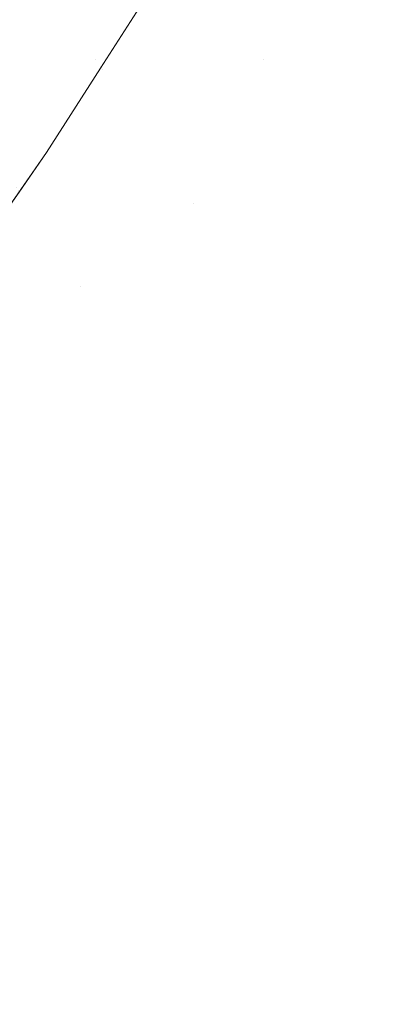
# Model space of a CAD drawing. Header units: centimetres. Extents: x -17.1 to 18.2, y 3.4 to 5.2.
# Tile 232 of 256: x 6.3184 to 6.3298, y 3.7321 to 3.7621. Entities that reach past the tile are written whole.
import ezdxf

# ---------------------------------------------------------------- set-up
doc = ezdxf.new("R2010")
doc.units = ezdxf.units.CM
doc.header["$LTSCALE"] = 2.54
doc.layers.add('Lucido design-1', color=7, linetype='Continuous')

# ---------------------------------------------------------------- blocks, each defined once
blk = doc.blocks.new('Gruppo-4-1')
at = {"color": 7, "linetype": 'Continuous', "lineweight": 9}
blk.add_3dface([(-17.020308, 5.100212, -1872.215514), (-17.020308, 3.500212, -1872.215514), (18.147234, 3.500212, -1872.215514), (18.147234, 5.100212, -1872.215514)], dxfattribs=at)
for points, invisible_edges in [([(18.147234, 5.100212, -1873.015514), (6.24222, 3.601209, -1873.015514), (6.247738, 3.602007, -1873.015514)], 9), ([(6.24222, 3.601209, -1873.015514), (18.147234, 5.100212, -1873.015514), (18.147234, 3.500212, -1873.015514)], 9), ([(18.147234, 5.100212, -1873.015514), (6.247738, 3.602007, -1873.015514), (6.250767, 3.602575, -1873.015514)], 9), ([(6.250767, 3.602575, -1873.015514), (6.253268, 3.603044, -1873.015514), (18.147234, 5.100212, -1873.015514)], 10), ([(18.147234, 5.100212, -1873.015514), (6.253268, 3.603044, -1873.015514), (6.258817, 3.604324, -1873.015514)], 9), ([(18.147234, 5.100212, -1873.015514), (6.258817, 3.604324, -1873.015514), (6.26439, 3.605856, -1873.015514)], 9), ([(18.147234, 5.100212, -1873.015514), (6.26439, 3.605856, -1873.015514), (6.269994, 3.607647, -1873.015514)], 9), ([(18.147234, 5.100212, -1873.015514), (6.269994, 3.607647, -1873.015514), (6.275634, 3.609711, -1873.015514)], 9), ([(18.147234, 5.100212, -1873.015514), (6.275634, 3.609711, -1873.015514), (6.281313, 3.612058, -1873.015514)], 9), ([(18.147234, 5.100212, -1873.015514), (6.281313, 3.612058, -1873.015514), (6.287038, 3.614703, -1873.015514)], 9), ([(18.147234, 5.100212, -1873.015514), (6.287038, 3.614703, -1873.015514), (6.292811, 3.617664, -1873.015514)], 9), ([(18.147234, 5.100212, -1873.015514), (6.292811, 3.617664, -1873.015514), (6.298004, 3.620601, -1873.015514), (6.298635, 3.620958, -1873.015514)], 9), ([(18.147234, 5.100212, -1873.015514), (6.298635, 3.620958, -1873.015514), (6.304513, 3.624607, -1873.015514)], 9), ([(18.147234, 5.100212, -1873.015514), (6.304513, 3.624607, -1873.015514), (6.310445, 3.628633, -1873.015514)], 9), ([(18.147234, 5.100212, -1873.015514), (6.310445, 3.628633, -1873.015514), (6.316431, 3.633061, -1873.015514)], 9), ([(18.147234, 5.100212, -1873.015514), (6.316431, 3.633061, -1873.015514), (6.319508, 3.635537, -1873.015514), (6.322469, 3.637919, -1873.015514)], 9), ([(18.147234, 5.100212, -1873.015514), (6.322469, 3.637919, -1873.015514), (6.328555, 3.643236, -1873.015514)], 9), ([(18.147234, 5.100212, -1873.015514), (6.328555, 3.643236, -1873.015514), (6.334685, 3.649043, -1873.015514)], 9), ([(6.319899, 3.762132, -1872.694993), (6.319653, 3.762493, -1872.692664), (6.322027, 3.76627, -1872.692664), (6.322278, 3.765919, -1872.694993)], 15), ([(6.327616, 3.765713, -1872.943514), (6.325259, 3.76176, -1872.943514), (6.324759, 3.762458, -1872.939711), (6.327104, 3.766391, -1872.939711)], 15), ([(6.322278, 3.765919, -1872.694993), (6.322501, 3.765607, -1872.697318), (6.320116, 3.761812, -1872.697318), (6.319899, 3.762132, -1872.694993)], 15), ([(6.320307, 3.761533, -1872.699636), (6.320116, 3.761812, -1872.697318), (6.322501, 3.765607, -1872.697318), (6.322696, 3.765335, -1872.699636)], 15), ([(6.328222, 3.764912, -1872.947388), (6.32585, 3.760934, -1872.947388), (6.325259, 3.76176, -1872.943514), (6.327616, 3.765713, -1872.943514)], 15), ([(6.322696, 3.765335, -1872.699636), (6.322864, 3.765102, -1872.701944), (6.32047, 3.761293, -1872.701944), (6.320307, 3.761533, -1872.699636)], 15), ([(6.320606, 3.761092, -1872.704243), (6.32047, 3.761293, -1872.701944), (6.322864, 3.765102, -1872.701944), (6.323003, 3.764907, -1872.704243)], 15), ([(6.323003, 3.764907, -1872.704243), (6.323117, 3.764749, -1872.706529), (6.320717, 3.76093, -1872.706529), (6.320606, 3.761092, -1872.704243)], 15), ([(6.320717, 3.76093, -1872.706529), (6.323117, 3.764749, -1872.706529), (6.323265, 3.764542, -1872.711056), (6.320861, 3.760717, -1872.711056)], 15), ([(6.328927, 3.763978, -1872.951323), (6.326539, 3.759974, -1872.951323), (6.32585, 3.760934, -1872.947388), (6.328222, 3.764912, -1872.947388)], 15), ([(6.316304, 3.760143, -1872.685667), (6.315953, 3.760687, -1872.683339), (6.318386, 3.764358, -1872.683339), (6.318746, 3.763828, -1872.685667)], 15), ([(6.320861, 3.760717, -1872.711056), (6.323265, 3.764542, -1872.711056), (6.323197, 3.764284, -1872.715514)], 11), ([(6.320932, 3.760612, -1872.918688), (6.323338, 3.76444, -1872.918688), (6.323415, 3.764333, -1872.921959), (6.321007, 3.760502, -1872.921959)], 15), ([(6.323197, 3.764284, -1872.915514), (6.323338, 3.76444, -1872.918688), (6.320932, 3.760612, -1872.918688)], 11), ([(6.321007, 3.760502, -1872.921959), (6.323415, 3.764333, -1872.921959), (6.323548, 3.764147, -1872.925326), (6.321137, 3.76031, -1872.925326)], 15), ([(6.323197, 3.764284, -1872.715514), (6.320879, 3.760666, -1872.715514), (6.320861, 3.760717, -1872.711056)], 10), ([(6.320932, 3.760612, -1872.918688), (6.320879, 3.760666, -1872.915514), (6.323197, 3.764284, -1872.915514)], 9), ([(6.320879, 3.760666, -1872.715514), (6.323197, 3.764284, -1872.715514), (6.323197, 3.764284, -1872.915514), (6.320879, 3.760666, -1872.915514)], 10), ([(6.321137, 3.76031, -1872.925326), (6.323548, 3.764147, -1872.925326), (6.323744, 3.763874, -1872.928788), (6.321328, 3.76003, -1872.928788)], 15), ([(6.318746, 3.763828, -1872.685667), (6.319077, 3.763341, -1872.687998), (6.316626, 3.759642, -1872.687998), (6.316304, 3.760143, -1872.685667)], 15), ([(6.321328, 3.76003, -1872.928788), (6.323744, 3.763874, -1872.928788), (6.324007, 3.763506, -1872.932342), (6.321585, 3.759652, -1872.932342)], 15), ([(6.326922, 3.75944, -1872.953311), (6.326539, 3.759974, -1872.951323), (6.328927, 3.763978, -1872.951323), (6.329318, 3.76346, -1872.953311)], 15), ([(6.321585, 3.759652, -1872.932342), (6.324007, 3.763506, -1872.932342), (6.324343, 3.763037, -1872.935985), (6.321913, 3.759169, -1872.935985)], 15), ([(6.329318, 3.76346, -1872.953311), (6.329737, 3.762905, -1872.955309), (6.327331, 3.758869, -1872.955309), (6.326922, 3.75944, -1872.953311)], 15), ([(6.316921, 3.759186, -1872.690331), (6.316626, 3.759642, -1872.687998), (6.319077, 3.763341, -1872.687998), (6.31938, 3.762896, -1872.690331)], 15), ([(6.31938, 3.762896, -1872.690331), (6.319653, 3.762493, -1872.692664), (6.317187, 3.758772, -1872.692664), (6.316921, 3.759186, -1872.690331)], 15), ([(6.321913, 3.759169, -1872.935985), (6.324343, 3.763037, -1872.935985), (6.324759, 3.762458, -1872.939711), (6.322318, 3.758574, -1872.939711)], 15), ([(6.330184, 3.762313, -1872.957318), (6.327767, 3.75826, -1872.957318), (6.327331, 3.758869, -1872.955309), (6.329737, 3.762905, -1872.955309)], 15), ([(6.317426, 3.758401, -1872.694993), (6.317187, 3.758772, -1872.692664), (6.319653, 3.762493, -1872.692664), (6.319899, 3.762132, -1872.694993)], 15), ([(6.322318, 3.758574, -1872.939711), (6.324759, 3.762458, -1872.939711), (6.325259, 3.76176, -1872.943514), (6.322806, 3.757856, -1872.943514)], 15), ([(6.33066, 3.761683, -1872.959334), (6.328232, 3.757611, -1872.959334), (6.327767, 3.75826, -1872.957318), (6.330184, 3.762313, -1872.957318)], 15), ([(6.319899, 3.762132, -1872.694993), (6.320116, 3.761812, -1872.697318), (6.317638, 3.758072, -1872.697318), (6.317426, 3.758401, -1872.694993)], 15), ([(6.317823, 3.757785, -1872.699636), (6.317638, 3.758072, -1872.697318), (6.320116, 3.761812, -1872.697318), (6.320307, 3.761533, -1872.699636)], 15), ([(6.322806, 3.757856, -1872.943514), (6.325259, 3.76176, -1872.943514), (6.32585, 3.760934, -1872.947388), (6.323383, 3.757008, -1872.947388)], 15), ([(6.331165, 3.761014, -1872.961357), (6.328726, 3.756923, -1872.961357), (6.328232, 3.757611, -1872.959334), (6.33066, 3.761683, -1872.959334)], 15), ([(6.320307, 3.761533, -1872.699636), (6.32047, 3.761293, -1872.701944), (6.317982, 3.757539, -1872.701944), (6.317823, 3.757785, -1872.699636)], 15), ([(6.318115, 3.757333, -1872.704243), (6.317982, 3.757539, -1872.701944), (6.32047, 3.761293, -1872.701944), (6.320606, 3.761092, -1872.704243)], 15), ([(6.320606, 3.761092, -1872.704243), (6.320717, 3.76093, -1872.706529), (6.318222, 3.757166, -1872.706529), (6.318115, 3.757333, -1872.704243)], 15), ([(6.318305, 3.757038, -1872.7088), (6.318222, 3.757166, -1872.706529), (6.320717, 3.76093, -1872.706529)], 11), ([(6.320717, 3.76093, -1872.706529), (6.320861, 3.760717, -1872.711056), (6.318305, 3.757038, -1872.7088)], 11), ([(6.323706, 3.756532, -1872.949348), (6.323383, 3.757008, -1872.947388), (6.32585, 3.760934, -1872.947388)], 11), ([(6.32585, 3.760934, -1872.947388), (6.326539, 3.759974, -1872.951323), (6.323706, 3.756532, -1872.949348)], 11), ([(6.331701, 3.760306, -1872.963384), (6.329249, 3.756193, -1872.963384), (6.328726, 3.756923, -1872.961357), (6.331165, 3.761014, -1872.961357)], 15), ([(6.320861, 3.760717, -1872.711056), (6.318363, 3.756947, -1872.711056), (6.318305, 3.757038, -1872.7088)], 11), ([(6.319231, 3.758093, -1872.715514), (6.318363, 3.756947, -1872.711056), (6.320861, 3.760717, -1872.711056)], 11), ([(6.320932, 3.760612, -1872.918688), (6.318432, 3.75684, -1872.918688), (6.319231, 3.758093, -1872.915514)], 11), ([(6.321007, 3.760502, -1872.921959), (6.318505, 3.756727, -1872.921959), (6.318432, 3.75684, -1872.918688), (6.320932, 3.760612, -1872.918688)], 15), ([(6.321137, 3.76031, -1872.925326), (6.318632, 3.75653, -1872.925326), (6.318505, 3.756727, -1872.921959), (6.321007, 3.760502, -1872.921959)], 15), ([(6.320861, 3.760717, -1872.711056), (6.320879, 3.760666, -1872.715514), (6.319231, 3.758093, -1872.715514)], 9), ([(6.319231, 3.758093, -1872.915514), (6.320879, 3.760666, -1872.915514), (6.320932, 3.760612, -1872.918688)], 10), ([(6.320879, 3.760666, -1872.915514), (6.319231, 3.758093, -1872.915514), (6.319231, 3.758093, -1872.715514), (6.320879, 3.760666, -1872.715514)], 10), ([(6.321328, 3.76003, -1872.928788), (6.318818, 3.756242, -1872.928788), (6.318632, 3.75653, -1872.925326), (6.321137, 3.76031, -1872.925326)], 15), ([(6.332267, 3.759556, -1872.965413), (6.329802, 3.755421, -1872.965413), (6.329249, 3.756193, -1872.963384), (6.331701, 3.760306, -1872.963384)], 15), ([(6.321585, 3.759652, -1872.932342), (6.319068, 3.755854, -1872.932342), (6.318818, 3.756242, -1872.928788), (6.321328, 3.76003, -1872.928788)], 15), ([(6.326539, 3.759974, -1872.951323), (6.324054, 3.75602, -1872.951323), (6.323706, 3.756532, -1872.949348)], 11), ([(6.324427, 3.755471, -1872.953311), (6.324054, 3.75602, -1872.951323), (6.326539, 3.759974, -1872.951323), (6.326922, 3.75944, -1872.953311)], 15), ([(6.321913, 3.759169, -1872.935985), (6.319387, 3.755358, -1872.935985), (6.319068, 3.755854, -1872.932342), (6.321585, 3.759652, -1872.932342)], 15), ([(6.326922, 3.75944, -1872.953311), (6.327331, 3.758869, -1872.955309), (6.324826, 3.754884, -1872.955309), (6.324427, 3.755471, -1872.953311)], 15), ([(6.322318, 3.758574, -1872.939711), (6.319782, 3.754746, -1872.939711), (6.319387, 3.755358, -1872.935985), (6.321913, 3.759169, -1872.935985)], 15), ([(6.325252, 3.754257, -1872.957318), (6.324826, 3.754884, -1872.955309), (6.327331, 3.758869, -1872.955309), (6.327767, 3.75826, -1872.957318)], 15), ([(6.322806, 3.757856, -1872.943514), (6.320257, 3.754009, -1872.943514), (6.319782, 3.754746, -1872.939711), (6.322318, 3.758574, -1872.939711)], 15), ([(6.315802, 3.753177, -1872.915514), (6.319231, 3.758093, -1872.915514), (6.318432, 3.75684, -1872.918688), (6.315838, 3.75313, -1872.918688)], 14), ([(6.319231, 3.758093, -1872.915514), (6.315802, 3.753177, -1872.915514), (6.315802, 3.753177, -1872.715514), (6.318391, 3.756889, -1872.715514)], 10), ([(6.319231, 3.758093, -1872.715514), (6.318391, 3.756889, -1872.715514), (6.318363, 3.756947, -1872.711056)], 10), ([(6.318391, 3.756889, -1872.715514), (6.319231, 3.758093, -1872.715514), (6.319231, 3.758093, -1872.915514)], 10), ([(6.327767, 3.75826, -1872.957318), (6.328232, 3.757611, -1872.959334), (6.325706, 3.753591, -1872.959334), (6.325252, 3.754257, -1872.957318)], 15), ([(6.323383, 3.757008, -1872.947388), (6.320818, 3.753138, -1872.947388), (6.320257, 3.754009, -1872.943514), (6.322806, 3.757856, -1872.943514)], 15), ([(6.326187, 3.752883, -1872.961357), (6.325706, 3.753591, -1872.959334), (6.328232, 3.757611, -1872.959334), (6.328726, 3.756923, -1872.961357)], 15), ([(6.315838, 3.75313, -1872.918688), (6.318432, 3.75684, -1872.918688), (6.318505, 3.756727, -1872.921959), (6.315909, 3.753014, -1872.921959)], 15), ([(6.321133, 3.752649, -1872.949348), (6.320818, 3.753138, -1872.947388), (6.323383, 3.757008, -1872.947388), (6.323706, 3.756532, -1872.949348)], 15), ([(6.328726, 3.756923, -1872.961357), (6.329249, 3.756193, -1872.963384), (6.326697, 3.752132, -1872.963384), (6.326187, 3.752883, -1872.961357)], 15), ([(6.315909, 3.753014, -1872.921959), (6.318505, 3.756727, -1872.921959), (6.318632, 3.75653, -1872.925326), (6.316032, 3.752812, -1872.925326)], 15), ([(6.316032, 3.752812, -1872.925326), (6.318632, 3.75653, -1872.925326), (6.318818, 3.756242, -1872.928788), (6.316213, 3.752516, -1872.928788)], 15), ([(6.323706, 3.756532, -1872.949348), (6.324054, 3.75602, -1872.951323), (6.321472, 3.752123, -1872.951323), (6.321133, 3.752649, -1872.949348)], 15), ([(6.316213, 3.752516, -1872.928788), (6.318818, 3.756242, -1872.928788), (6.319068, 3.755854, -1872.932342), (6.316456, 3.752118, -1872.932342)], 15), ([(6.321835, 3.75156, -1872.953311), (6.321472, 3.752123, -1872.951323), (6.324054, 3.75602, -1872.951323), (6.324427, 3.755471, -1872.953311)], 15), ([(6.327236, 3.751339, -1872.965413), (6.326697, 3.752132, -1872.963384), (6.329249, 3.756193, -1872.963384), (6.329802, 3.755421, -1872.965413)], 15), ([(6.316456, 3.752118, -1872.932342), (6.319068, 3.755854, -1872.932342), (6.319387, 3.755358, -1872.935985), (6.316766, 3.75161, -1872.935985)], 15), ([(6.316766, 3.75161, -1872.935985), (6.319387, 3.755358, -1872.935985), (6.319782, 3.754746, -1872.939711), (6.31715, 3.750982, -1872.939711)], 15), ([(6.324427, 3.755471, -1872.953311), (6.324826, 3.754884, -1872.955309), (6.322224, 3.750957, -1872.955309), (6.321835, 3.75156, -1872.953311)], 15), ([(6.329802, 3.755421, -1872.965413), (6.330386, 3.754606, -1872.967443), (6.327806, 3.750501, -1872.967443), (6.327236, 3.751339, -1872.965413)], 15), ([(6.31715, 3.750982, -1872.939711), (6.319782, 3.754746, -1872.939711), (6.320257, 3.754009, -1872.943514), (6.317611, 3.750226, -1872.943514)], 15), ([(6.322639, 3.750313, -1872.957318), (6.322224, 3.750957, -1872.955309), (6.324826, 3.754884, -1872.955309), (6.325252, 3.754257, -1872.957318)], 15), ([(6.328406, 3.749618, -1872.96947), (6.327806, 3.750501, -1872.967443), (6.330386, 3.754606, -1872.967443), (6.331001, 3.753747, -1872.96947)], 15), ([(6.325252, 3.754257, -1872.957318), (6.325706, 3.753591, -1872.959334), (6.32308, 3.749629, -1872.959334), (6.322639, 3.750313, -1872.957318)], 15), ([(6.317874, 3.749797, -1872.945443), (6.317611, 3.750226, -1872.943514), (6.320257, 3.754009, -1872.943514)], 11), ([(6.320257, 3.754009, -1872.943514), (6.320818, 3.753138, -1872.947388), (6.317874, 3.749797, -1872.945443)], 11), ([(6.323549, 3.748901, -1872.961357), (6.32308, 3.749629, -1872.959334), (6.325706, 3.753591, -1872.959334), (6.326187, 3.752883, -1872.961357)], 15), ([(6.331001, 3.753747, -1872.96947), (6.331649, 3.752844, -1872.971493), (6.329038, 3.748689, -1872.971493), (6.328406, 3.749618, -1872.96947)], 15), ([(6.320818, 3.753138, -1872.947388), (6.318157, 3.749332, -1872.947388), (6.317874, 3.749797, -1872.945443)], 11), ([(6.318463, 3.748831, -1872.949348), (6.318157, 3.749332, -1872.947388), (6.320818, 3.753138, -1872.947388), (6.321133, 3.752649, -1872.949348)], 15), ([(6.321133, 3.752649, -1872.949348), (6.321472, 3.752123, -1872.951323), (6.318793, 3.748291, -1872.951323), (6.318463, 3.748831, -1872.949348)], 15), ([(6.326187, 3.752883, -1872.961357), (6.326697, 3.752132, -1872.963384), (6.324045, 3.748131, -1872.963384), (6.323549, 3.748901, -1872.961357)], 15), ([(6.329038, 3.748689, -1872.971493), (6.331649, 3.752844, -1872.971493), (6.332329, 3.751895, -1872.973508), (6.329701, 3.747714, -1872.973508)], 15), ([(6.319146, 3.747713, -1872.953311), (6.318793, 3.748291, -1872.951323), (6.321472, 3.752123, -1872.951323), (6.321835, 3.75156, -1872.953311)], 15), ([(6.32457, 3.747316, -1872.965413), (6.324045, 3.748131, -1872.963384), (6.326697, 3.752132, -1872.963384), (6.327236, 3.751339, -1872.965413)], 15), ([(6.329701, 3.747714, -1872.973508), (6.332329, 3.751895, -1872.973508), (6.333041, 3.750901, -1872.975514), (6.330396, 3.746691, -1872.975514)], 15), ([(6.321835, 3.75156, -1872.953311), (6.322224, 3.750957, -1872.955309), (6.319524, 3.747094, -1872.955309), (6.319146, 3.747713, -1872.953311)], 15), ([(6.327236, 3.751339, -1872.965413), (6.327806, 3.750501, -1872.967443), (6.325125, 3.746455, -1872.967443), (6.32457, 3.747316, -1872.965413)], 15), ([(6.319927, 3.746434, -1872.957318), (6.319524, 3.747094, -1872.955309), (6.322224, 3.750957, -1872.955309), (6.322639, 3.750313, -1872.957318)], 15), ([(6.322639, 3.750313, -1872.957318), (6.32308, 3.749629, -1872.959334), (6.320355, 3.745732, -1872.959334), (6.319927, 3.746434, -1872.957318)], 15), ([(6.325709, 3.745549, -1872.96947), (6.325125, 3.746455, -1872.967443), (6.327806, 3.750501, -1872.967443), (6.328406, 3.749618, -1872.96947)], 15), ([(6.320811, 3.744986, -1872.961357), (6.320355, 3.745732, -1872.959334), (6.32308, 3.749629, -1872.959334), (6.323549, 3.748901, -1872.961357)], 15), ([(6.315697, 3.745084, -1872.949348), (6.3154, 3.745597, -1872.947388), (6.318157, 3.749332, -1872.947388), (6.318463, 3.748831, -1872.949348)], 15), ([(6.328406, 3.749618, -1872.96947), (6.329038, 3.748689, -1872.971493), (6.326324, 3.744595, -1872.971493), (6.325709, 3.745549, -1872.96947)], 15), ([(6.318463, 3.748831, -1872.949348), (6.318793, 3.748291, -1872.951323), (6.316016, 3.744531, -1872.951323), (6.315697, 3.745084, -1872.949348)], 15), ([(6.323549, 3.748901, -1872.961357), (6.324045, 3.748131, -1872.963384), (6.321294, 3.744196, -1872.963384), (6.320811, 3.744986, -1872.961357)], 15), ([(6.329701, 3.747714, -1872.973508), (6.32697, 3.743593, -1872.973508), (6.326324, 3.744595, -1872.971493), (6.329038, 3.748689, -1872.971493)], 15), ([(6.316359, 3.743938, -1872.953311), (6.316016, 3.744531, -1872.951323), (6.318793, 3.748291, -1872.951323), (6.319146, 3.747713, -1872.953311)], 15), ([(6.321804, 3.743359, -1872.965413), (6.321294, 3.744196, -1872.963384), (6.324045, 3.748131, -1872.963384), (6.32457, 3.747316, -1872.965413)], 15), ([(6.319146, 3.747713, -1872.953311), (6.319524, 3.747094, -1872.955309), (6.316725, 3.743304, -1872.955309), (6.316359, 3.743938, -1872.953311)], 15), ([(6.330396, 3.746691, -1872.975514), (6.327647, 3.742542, -1872.975514), (6.32697, 3.743593, -1872.973508), (6.329701, 3.747714, -1872.973508)], 15), ([(6.32457, 3.747316, -1872.965413), (6.325125, 3.746455, -1872.967443), (6.322343, 3.742477, -1872.967443), (6.321804, 3.743359, -1872.965413)], 15), ([(6.317116, 3.742628, -1872.957318), (6.316725, 3.743304, -1872.955309), (6.319524, 3.747094, -1872.955309), (6.319927, 3.746434, -1872.957318)], 15), ([(6.331124, 3.74562, -1872.977507), (6.328356, 3.741443, -1872.977507), (6.327647, 3.742542, -1872.975514), (6.330396, 3.746691, -1872.975514)], 15), ([(6.319927, 3.746434, -1872.957318), (6.320355, 3.745732, -1872.959334), (6.317532, 3.741908, -1872.959334), (6.317116, 3.742628, -1872.957318)], 15), ([(6.322911, 3.741546, -1872.96947), (6.322343, 3.742477, -1872.967443), (6.325125, 3.746455, -1872.967443), (6.325709, 3.745549, -1872.96947)], 15), ([(6.317974, 3.741144, -1872.961357), (6.317532, 3.741908, -1872.959334), (6.320355, 3.745732, -1872.959334), (6.320811, 3.744986, -1872.961357)], 15), ([(6.325709, 3.745549, -1872.96947), (6.326324, 3.744595, -1872.971493), (6.323509, 3.740568, -1872.971493), (6.322911, 3.741546, -1872.96947)], 15), ([(6.331885, 3.744501, -1872.979485), (6.329096, 3.740293, -1872.979485), (6.328356, 3.741443, -1872.977507), (6.331124, 3.74562, -1872.977507)], 15), ([(6.320811, 3.744986, -1872.961357), (6.321294, 3.744196, -1872.963384), (6.318442, 3.740334, -1872.963384), (6.317974, 3.741144, -1872.961357)], 15), ([(6.323509, 3.740568, -1872.971493), (6.326324, 3.744595, -1872.971493), (6.32697, 3.743593, -1872.973508), (6.324136, 3.73954, -1872.973508)], 15), ([(6.332679, 3.743332, -1872.981445), (6.32987, 3.739093, -1872.981445), (6.329096, 3.740293, -1872.979485), (6.331885, 3.744501, -1872.979485)], 15), ([(6.318938, 3.739477, -1872.965413), (6.318442, 3.740334, -1872.963384), (6.321294, 3.744196, -1872.963384), (6.321804, 3.743359, -1872.965413)], 15), ([(6.321804, 3.743359, -1872.965413), (6.322343, 3.742477, -1872.967443), (6.31946, 3.738572, -1872.967443), (6.318938, 3.739477, -1872.965413)], 15), ([(6.324136, 3.73954, -1872.973508), (6.32697, 3.743593, -1872.973508), (6.327647, 3.742542, -1872.975514), (6.324794, 3.738462, -1872.975514)], 15), ([(6.320011, 3.737619, -1872.96947), (6.31946, 3.738572, -1872.967443), (6.322343, 3.742477, -1872.967443), (6.322911, 3.741546, -1872.96947)], 15), ([(6.325483, 3.737334, -1872.977507), (6.324794, 3.738462, -1872.975514), (6.327647, 3.742542, -1872.975514), (6.328356, 3.741443, -1872.977507)], 15), ([(6.322911, 3.741546, -1872.96947), (6.323509, 3.740568, -1872.971493), (6.320591, 3.736616, -1872.971493), (6.320011, 3.737619, -1872.96947)], 15), ([(6.328356, 3.741443, -1872.977507), (6.329096, 3.740293, -1872.979485), (6.326203, 3.736155, -1872.979485), (6.325483, 3.737334, -1872.977507)], 15), ([(6.317974, 3.741144, -1872.961357), (6.318442, 3.740334, -1872.963384), (6.315492, 3.736553, -1872.963384), (6.315039, 3.737382, -1872.961357)], 15), ([(6.315971, 3.735675, -1872.965413), (6.315492, 3.736553, -1872.963384), (6.318442, 3.740334, -1872.963384), (6.318938, 3.739477, -1872.965413)], 15), ([(6.324136, 3.73954, -1872.973508), (6.3212, 3.735563, -1872.973508), (6.320591, 3.736616, -1872.971493), (6.323509, 3.740568, -1872.971493)], 15), ([(6.326955, 3.734924, -1872.981445), (6.326203, 3.736155, -1872.979485), (6.329096, 3.740293, -1872.979485), (6.32987, 3.739093, -1872.981445)], 15), ([(6.318938, 3.739477, -1872.965413), (6.31946, 3.738572, -1872.967443), (6.316477, 3.734749, -1872.967443), (6.315971, 3.735675, -1872.965413)], 15), ([(6.324794, 3.738462, -1872.975514), (6.321838, 3.734459, -1872.975514), (6.3212, 3.735563, -1872.973508), (6.324136, 3.73954, -1872.973508)], 15), ([(6.32987, 3.739093, -1872.981445), (6.330676, 3.737843, -1872.983383), (6.327738, 3.733641, -1872.983383), (6.326955, 3.734924, -1872.981445)], 15), ([(6.317011, 3.733774, -1872.96947), (6.316477, 3.734749, -1872.967443), (6.31946, 3.738572, -1872.967443), (6.320011, 3.737619, -1872.96947)], 15), ([(6.322506, 3.733302, -1872.977507), (6.321838, 3.734459, -1872.975514), (6.324794, 3.738462, -1872.975514), (6.325483, 3.737334, -1872.977507)], 15), ([(6.320011, 3.737619, -1872.96947), (6.320591, 3.736616, -1872.971493), (6.317572, 3.732747, -1872.971493), (6.317011, 3.733774, -1872.96947)], 15), ([(6.327738, 3.733641, -1872.983383), (6.330676, 3.737843, -1872.983383), (6.331514, 3.736541, -1872.985296), (6.328553, 3.732306, -1872.985296)], 15), ([(6.325483, 3.737334, -1872.977507), (6.326203, 3.736155, -1872.979485), (6.323205, 3.732094, -1872.979485), (6.322506, 3.733302, -1872.977507)], 15), ([(6.317572, 3.732747, -1872.971493), (6.320591, 3.736616, -1872.971493), (6.3212, 3.735563, -1872.973508), (6.318161, 3.731669, -1872.973508)], 15), ([(6.328553, 3.732306, -1872.985296), (6.331514, 3.736541, -1872.985296), (6.332386, 3.735189, -1872.987182), (6.3294, 3.730919, -1872.987182)], 15), ([(6.323934, 3.730833, -1872.981445), (6.323205, 3.732094, -1872.979485), (6.326203, 3.736155, -1872.979485), (6.326955, 3.734924, -1872.981445)], 15), ([(6.318161, 3.731669, -1872.973508), (6.3212, 3.735563, -1872.973508), (6.321838, 3.734459, -1872.975514), (6.318779, 3.730538, -1872.975514)], 15), ([(6.326955, 3.734924, -1872.981445), (6.327738, 3.733641, -1872.983383), (6.324694, 3.729518, -1872.983383), (6.323934, 3.730833, -1872.981445)], 15), ([(6.3294, 3.730919, -1872.987182), (6.332386, 3.735189, -1872.987182), (6.33329, 3.733786, -1872.989037), (6.330279, 3.72948, -1872.989037)], 15), ([(6.319426, 3.729355, -1872.977507), (6.318779, 3.730538, -1872.975514), (6.321838, 3.734459, -1872.975514), (6.322506, 3.733302, -1872.977507)], 15), ([(6.328553, 3.732306, -1872.985296), (6.325484, 3.72815, -1872.985296), (6.324694, 3.729518, -1872.983383), (6.327738, 3.733641, -1872.983383)], 15), ([(6.322506, 3.733302, -1872.977507), (6.323205, 3.732094, -1872.979485), (6.320102, 3.728118, -1872.979485), (6.319426, 3.729355, -1872.977507)], 15), ([(6.3294, 3.730919, -1872.987182), (6.326306, 3.726729, -1872.987182), (6.325484, 3.72815, -1872.985296), (6.328553, 3.732306, -1872.985296)], 15)]:
    blk.add_3dface(points, dxfattribs=dict(at, invisible_edges=invisible_edges))
blk = doc.blocks.new('Gruppo-5-1')
at = {"color": 7}
blk.add_blockref('Gruppo-4-1', (0, 0), dxfattribs=at)

msp = doc.modelspace()

# ---------------------------------------------------------------- block references
at = {"layer": 'Lucido design-1', "color": 7}
msp.add_blockref('Gruppo-5-1', (0, 0), dxfattribs=at)

doc.saveas('drawing.dxf')
